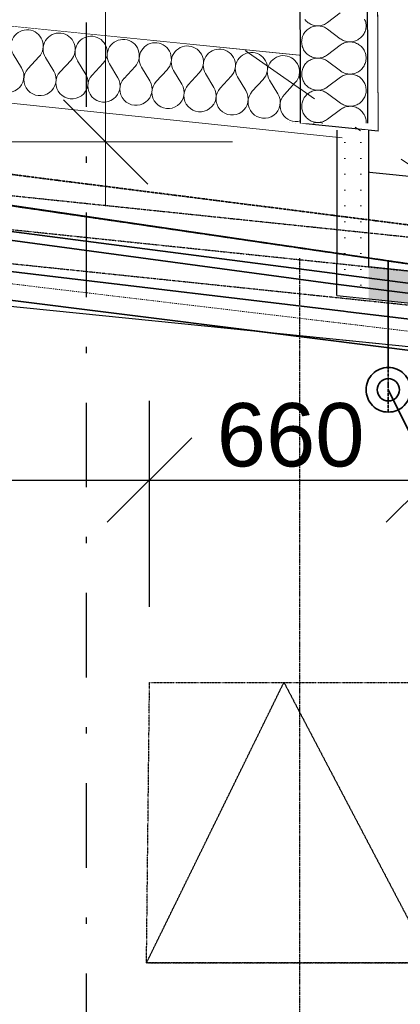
# Model space of a CAD drawing. Header units: millimetres. Extents: x -24674 to 2959, y -2716 to 20653.
# Tile 83 of 161: x -11795 to -10894, y 6999 to 9328. Entities that reach past the tile are written whole.
import ezdxf

# ---------------------------------------------------------------- set-up
doc = ezdxf.new("R2010")
doc.units = ezdxf.units.MM
doc.header["$MEASUREMENT"] = 0
for name, pattern in [('Telekomunikacni vodic', [9.25, 3, -0.75, 3, -0.75, 0.125, -0.75, 0.125, -0.75]), ('Wipeout_Contour', [1000, 0, -1000]), ('Čerchovaná', [450, 200, -117.5, 15, -117.5]), ('Čerchovaná M', [4.5, 2.5, -0.85, 0.3, -0.85]), ('Čerchovaná S', [3.5, 1.5, -0.85, 0.3, -0.85]), ('čárkovaná 3', [1.5, 1, -0.5]), ('Čárkovaná M', [4.5, 2.5, -2])]:
    doc.linetypes.add(name, pattern=pattern)
for name, color, linetype in [('9._POHLED ZÁPADNÍ_1_2D prvky - obecné', 7, 'Continuous'), ('9._POHLED ZÁPADNÍ_1_Konstrukce - nosné', 7, 'Continuous'), ('9._POHLED ZÁPADNÍ_1_Kóty - SP', 7, 'Continuous'), ('9._POHLED ZÁPADNÍ_1_Nové_Konstrukce - krov', 7, 'Continuous'), ('9._POHLED ZÁPADNÍ_1_Nové_Konstrukce - nosné', 7, 'Continuous'), ('9._POHLED ZÁPADNÍ_1_Nové_Kresby a obrázky', 7, 'Continuous'), ('9._POHLED ZÁPADNÍ_1_Nové_Kóty - SP', 7, 'Continuous'), ('9._POHLED ZÁPADNÍ_1_Nové_Popis', 7, 'Continuous'), ('9._POHLED ZÁPADNÍ_1_Nové_Výplně - Povrchové', 7, 'Continuous'), ('9._POHLED ZÁPADNÍ_1_Nové_Výplně – Řezové', 7, 'Continuous'), ('9._POHLED ZÁPADNÍ_1_TZB - elektroinstalace', 7, 'Continuous'), ('9._POHLED ZÁPADNÍ_1_TZB - VZT', 7, 'Continuous'), ('9._POHLED ZÁPADNÍ_1_Výplně - Povrchové', 7, 'Continuous'), ('9._POHLED ZÁPADNÍ_1_VÝTAH VAR 1', 7, 'Continuous')]:
    doc.layers.add(name, color=color, linetype=linetype)
doc.styles.add('GENEROVANÝ_STYL_2', font='txt')
pattern_1 = [(0, (0, -9e-13), (0, 37.5), [0, -37.5])]

# ---------------------------------------------------------------- blocks, each defined once
blk = doc.blocks.new('*X20', base_point=(-27719.5, -6044))
at = {"layer": '9._POHLED ZÁPADNÍ_1_Nové_Výplně – Řezové', "color": 21, "linetype": 'Continuous', "lineweight": 20, "true_color": 0xffaaaa}
for p, q in [((-11789.9, 9214), (-11809.6, 9246.6)), ((-11774.7, 9212.4), (-11748.9, 9240.5)), ((-11714.1, 9206.3), (-11733.8, 9238.9)), ((-11698.9, 9204.8), (-11673.1, 9232.8)), ((-11638.3, 9198.7), (-11658, 9231.3)), ((-11623.1, 9197.2), (-11597.3, 9225.2)), ((-11562.5, 9191), (-11582.2, 9223.7)), ((-11547.3, 9189.5), (-11521.5, 9217.5)), ((-11486.7, 9183.4), (-11506.3, 9216)), ((-11471.5, 9181.9), (-11445.7, 9209.9)), ((-11410.9, 9175.7), (-11430.5, 9208.4)), ((-11395.7, 9174.2), (-11369.9, 9202.2)), ((-11335.1, 9168.1), (-11354.7, 9200.7)), ((-11319.9, 9166.6), (-11294.1, 9194.6)), ((-11259.3, 9160.4), (-11278.9, 9193.1)), ((-11244.1, 9158.9), (-11218.3, 9186.9)), ((-11183.4, 9152.8), (-11203.1, 9185.4)), ((-11168.3, 9151.3), (-11142.5, 9179.3)), ((-11122.2, 9169.2), (-11127.3, 9177.8))]:
    blk.add_line(p, q, dxfattribs=at)
for centre, start, end in [((-11777, 9266.3), 84.239, 211.1089), ((-11777, 9266.3), 317.3691, 84.239), ((-11701.1, 9258.6), 84.239, 211.1089), ((-11701.1, 9258.6), 317.3691, 84.239), ((-11625.3, 9251), 84.239, 211.1089), ((-11625.3, 9251), 317.3691, 84.239), ((-11549.5, 9243.3), 84.239, 211.1089), ((-11549.5, 9243.3), 317.3691, 84.239), ((-11473.7, 9235.7), 84.239, 211.1089), ((-11473.7, 9235.7), 317.3691, 84.239), ((-11397.9, 9228), 84.239, 211.1089), ((-11397.9, 9228), 317.3691, 84.239), ((-11322.1, 9220.4), 84.239, 211.1089), ((-11322.1, 9220.4), 317.3691, 84.239), ((-11246.3, 9212.7), 84.239, 211.1089), ((-11246.3, 9212.7), 317.3691, 84.239), ((-11170.5, 9205.1), 84.239, 211.1089), ((-11170.5, 9205.1), 317.3691, 84.239), ((-11094.7, 9197.4), 124.2228, 211.1089), ((-11822.5, 9194.3), 137.3691, 31.1089), ((-11746.7, 9186.6), 137.3691, 31.1089), ((-11670.9, 9179), 137.3691, 31.1089), ((-11595.1, 9171.4), 137.3691, 31.1089), ((-11519.3, 9163.7), 137.3691, 31.1089), ((-11443.5, 9156.1), 137.3691, 31.1089), ((-11367.7, 9148.4), 137.3691, 31.1089), ((-11291.9, 9140.8), 137.3691, 31.1089), ((-11216.1, 9133.1), 137.3691, 31.1089), ((-11140.3, 9125.5), 137.3691, 285.1813)]:
    blk.add_arc(centre, 38.1, start, end, dxfattribs=at)
blk = doc.blocks.new('*X21', base_point=(-27719.5, -6044))
at = {"layer": '9._POHLED ZÁPADNÍ_1_Nové_Výplně – Řezové', "color": 21, "linetype": 'Continuous', "lineweight": 20, "true_color": 0xffaaaa}
for p, q in [((-11036, 9344.3), (-11066.5, 9321.3)), ((-11119.8, 9328.9), (-11118.1, 9326.8)), ((-11118.1, 9326.8), (-11116.3, 9324.8)), ((-11116.3, 9324.8), (-11114.3, 9322.9)), ((-11114.3, 9322.9), (-11112.2, 9321.2)), ((-11112.2, 9321.2), (-11109.9, 9319.7)), ((-11109.9, 9319.7), (-11107.6, 9318.3)), ((-11107.6, 9318.3), (-11105.1, 9317.1)), ((-11073.5, 9317.2), (-11071, 9318.4)), ((-11071, 9318.4), (-11068.7, 9319.8)), ((-11068.7, 9319.8), (-11066.5, 9321.3)), ((-10977.5, 9327.2), (-10978.5, 9329.7)), ((-10976.6, 9324.6), (-10977.5, 9327.2)), ((-10975.9, 9322), (-10976.6, 9324.6)), ((-10975.4, 9319.3), (-10975.9, 9322)), ((-10975.1, 9316.6), (-10975.4, 9319.3)), ((-11121.3, 9296.1), (-11122.7, 9293.8)), ((-11119.8, 9298.4), (-11121.3, 9296.1)), ((-11118.1, 9300.5), (-11119.8, 9298.4)), ((-11116.2, 9302.5), (-11118.1, 9300.5)), ((-11114.2, 9304.3), (-11116.2, 9302.5)), ((-11112.1, 9306.1), (-11114.2, 9304.3)), ((-11109.9, 9307.6), (-11112.1, 9306.1)), ((-11107.6, 9309), (-11109.9, 9307.6)), ((-11105.1, 9310.2), (-11107.6, 9309)), ((-11105.1, 9317.1), (-11102.6, 9316.1)), ((-11102.6, 9311.3), (-11105.1, 9310.2)), ((-11102.6, 9316.1), (-11100, 9315.2)), ((-11100, 9312.1), (-11102.6, 9311.3)), ((-11100, 9315.2), (-11097.4, 9314.5)), ((-11097.4, 9312.8), (-11100, 9312.1)), ((-11097.4, 9314.5), (-11094.7, 9314.1)), ((-11094.7, 9313.3), (-11097.4, 9312.8)), ((-11094.7, 9314.1), (-11092, 9313.8)), ((-11092, 9313.6), (-11094.7, 9313.3)), ((-11092, 9313.8), (-11089.3, 9313.7)), ((-11089.3, 9313.7), (-11092, 9313.6)), ((-11089.3, 9313.7), (-11086.6, 9313.8)), ((-11086.6, 9313.6), (-11089.3, 9313.7)), ((-11086.6, 9313.8), (-11083.9, 9314.1)), ((-11083.9, 9313.3), (-11086.6, 9313.6)), ((-11083.9, 9314.1), (-11081.2, 9314.6)), ((-11081.2, 9312.8), (-11083.9, 9313.3)), ((-11081.2, 9314.6), (-11078.6, 9315.3)), ((-11078.6, 9312.2), (-11081.2, 9312.8)), ((-11078.6, 9315.3), (-11076, 9316.1)), ((-11076, 9311.3), (-11078.6, 9312.2)), ((-11076, 9316.1), (-11073.5, 9317.2)), ((-11073.5, 9310.3), (-11076, 9311.3)), ((-11071, 9309), (-11073.5, 9310.3)), ((-11068.7, 9307.7), (-11071, 9309)), ((-11066.5, 9306.1), (-11068.7, 9307.7)), ((-11035.9, 9283.3), (-11066.5, 9306.1)), ((-10981.1, 9293.3), (-10979.7, 9295.6)), ((-10979.7, 9295.6), (-10978.5, 9298.1)), ((-10978.5, 9298.1), (-10977.4, 9300.6)), ((-10977.4, 9300.6), (-10976.6, 9303.2)), ((-10976.6, 9303.2), (-10975.9, 9305.8)), ((-10975.9, 9305.8), (-10975.4, 9308.5)), ((-10975.4, 9308.5), (-10975.1, 9311.2)), ((-10975, 9313.9), (-10975.1, 9316.6)), ((-10975.1, 9311.2), (-10975, 9313.9)), ((-11127.3, 9278.2), (-11127.4, 9275.5)), ((-11127.4, 9275.5), (-11127.3, 9272.8)), ((-11127, 9281), (-11127.3, 9278.2)), ((-11127.3, 9272.8), (-11127, 9270.1)), ((-11126.5, 9283.6), (-11127, 9281)), ((-11125.8, 9286.3), (-11126.5, 9283.6)), ((-11125, 9288.8), (-11125.8, 9286.3)), ((-11123.9, 9291.4), (-11125, 9288.8)), ((-11122.7, 9293.8), (-11123.9, 9291.4)), ((-11035.9, 9283.3), (-11033.7, 9281.8)), ((-11033.7, 9281.8), (-11031.4, 9280.4)), ((-11031.4, 9280.4), (-11028.9, 9279.2)), ((-11028.9, 9272.2), (-11031.3, 9271)), ((-11028.9, 9279.2), (-11026.4, 9278.1)), ((-11026.4, 9273.3), (-11028.9, 9272.2)), ((-11026.4, 9278.1), (-11023.8, 9277.3)), ((-11023.8, 9274.2), (-11026.4, 9273.3)), ((-11023.8, 9277.3), (-11021.2, 9276.6)), ((-11021.2, 9274.8), (-11023.8, 9274.2)), ((-11021.2, 9276.6), (-11018.5, 9276.1)), ((-11018.5, 9275.3), (-11021.2, 9274.8)), ((-11018.5, 9276.1), (-11015.8, 9275.8)), ((-11015.8, 9275.6), (-11018.5, 9275.3)), ((-11015.8, 9275.8), (-11013.1, 9275.7)), ((-11013.1, 9275.7), (-11015.8, 9275.6)), ((-11013.1, 9275.7), (-11010.4, 9275.8)), ((-11010.4, 9275.6), (-11013.1, 9275.7)), ((-11010.4, 9275.8), (-11007.7, 9276.1)), ((-11007.7, 9275.4), (-11010.4, 9275.6)), ((-11007.7, 9276.1), (-11005, 9276.6)), ((-11005, 9274.9), (-11007.7, 9275.4)), ((-11005, 9276.6), (-11002.4, 9277.3)), ((-11002.4, 9274.2), (-11005, 9274.9)), ((-11002.4, 9277.3), (-10999.8, 9278.1)), ((-10999.8, 9273.4), (-11002.4, 9274.2)), ((-10999.8, 9278.1), (-10997.3, 9279.2)), ((-10997.3, 9272.3), (-10999.8, 9273.4)), ((-10997.3, 9279.2), (-10994.8, 9280.4)), ((-10994.8, 9271.1), (-10997.3, 9272.3)), ((-10994.8, 9280.4), (-10992.5, 9281.8)), ((-10992.5, 9281.8), (-10990.3, 9283.4)), ((-10990.3, 9283.4), (-10988.1, 9285.1)), ((-10988.1, 9285.1), (-10986.2, 9286.9)), ((-10986.2, 9286.9), (-10984.3, 9288.9)), ((-10984.3, 9288.9), (-10982.6, 9291)), ((-10982.6, 9291), (-10981.1, 9293.3)), ((-11127, 9270.1), (-11126.5, 9267.4)), ((-11126.5, 9267.4), (-11125.8, 9264.8)), ((-11125.8, 9264.8), (-11124.9, 9262.2)), ((-11124.9, 9262.2), (-11123.9, 9259.7)), ((-11123.9, 9259.7), (-11122.7, 9257.3)), ((-11122.7, 9257.3), (-11121.3, 9254.9)), ((-11121.3, 9254.9), (-11119.7, 9252.7)), ((-11119.7, 9252.7), (-11118, 9250.6)), ((-11118, 9250.6), (-11116.1, 9248.6)), ((-11116.1, 9248.6), (-11114.1, 9246.8)), ((-11035.9, 9268.1), (-11066.3, 9245.2)), ((-11033.7, 9269.6), (-11035.9, 9268.1)), ((-11031.3, 9271), (-11033.7, 9269.6)), ((-10992.5, 9269.7), (-10994.8, 9271.1)), ((-10990.2, 9268.2), (-10992.5, 9269.7)), ((-10988.1, 9266.5), (-10990.2, 9268.2)), ((-10986.1, 9264.6), (-10988.1, 9266.5)), ((-10984.3, 9262.6), (-10986.1, 9264.6)), ((-10982.6, 9260.5), (-10984.3, 9262.6)), ((-10981, 9258.3), (-10982.6, 9260.5)), ((-10979.6, 9256), (-10981, 9258.3)), ((-10978.4, 9253.5), (-10979.6, 9256)), ((-10977.3, 9251), (-10978.4, 9253.5)), ((-10976.5, 9248.4), (-10977.3, 9251)), ((-10975.8, 9245.8), (-10976.5, 9248.4)), ((-11116.1, 9226.3), (-11118, 9224.3)), ((-11114.1, 9228.2), (-11116.1, 9226.3)), ((-11114.1, 9246.8), (-11112, 9245)), ((-11112, 9229.9), (-11114.1, 9228.2)), ((-11112, 9245), (-11109.8, 9243.5)), ((-11109.8, 9231.4), (-11112, 9229.9)), ((-11109.8, 9243.5), (-11107.4, 9242.1)), ((-11107.4, 9232.8), (-11109.8, 9231.4)), ((-11107.4, 9242.1), (-11105, 9240.9)), ((-11105, 9234), (-11107.4, 9232.8)), ((-11105, 9240.9), (-11102.5, 9239.9)), ((-11102.5, 9235.1), (-11105, 9234)), ((-11102.5, 9239.9), (-11099.9, 9239)), ((-11099.9, 9235.9), (-11102.5, 9235.1)), ((-11099.9, 9239), (-11097.3, 9238.4)), ((-11097.3, 9236.6), (-11099.9, 9235.9)), ((-11097.3, 9238.4), (-11094.6, 9237.9)), ((-11094.6, 9237.1), (-11097.3, 9236.6)), ((-11094.6, 9237.9), (-11091.9, 9237.6)), ((-11091.9, 9237.4), (-11094.6, 9237.1)), ((-11091.9, 9237.6), (-11089.2, 9237.5)), ((-11089.2, 9237.5), (-11091.9, 9237.4)), ((-11089.2, 9237.5), (-11086.4, 9237.6)), ((-11086.4, 9237.4), (-11089.2, 9237.5)), ((-11086.4, 9237.6), (-11083.7, 9237.9)), ((-11083.7, 9237.1), (-11086.4, 9237.4)), ((-11083.7, 9237.9), (-11081.1, 9238.4)), ((-11081.1, 9236.6), (-11083.7, 9237.1)), ((-11081.1, 9238.4), (-11078.4, 9239.1)), ((-11078.4, 9236), (-11081.1, 9236.6)), ((-11078.4, 9239.1), (-11075.9, 9239.9)), ((-11075.8, 9235.1), (-11078.4, 9236)), ((-11075.9, 9239.9), (-11073.3, 9241)), ((-11073.3, 9234.1), (-11075.8, 9235.1)), ((-11073.3, 9241), (-11070.9, 9242.2)), ((-11070.9, 9232.9), (-11073.3, 9234.1)), ((-11070.9, 9242.2), (-11068.6, 9243.6)), ((-11068.6, 9231.5), (-11070.9, 9232.9)), ((-11068.6, 9243.6), (-11066.3, 9245.2)), ((-11066.3, 9229.9), (-11068.6, 9231.5)), ((-11035.8, 9207.1), (-11066.3, 9229.9)), ((-10977.3, 9224.4), (-10976.4, 9227)), ((-10976.4, 9227), (-10975.8, 9229.6)), ((-10975.3, 9243.1), (-10975.8, 9245.8)), ((-10975.8, 9229.6), (-10975.3, 9232.3)), ((-10975, 9240.4), (-10975.3, 9243.1)), ((-10975.3, 9232.3), (-10975, 9235)), ((-10974.9, 9237.7), (-10975, 9240.4)), ((-10975, 9235), (-10974.9, 9237.7)), ((-11127.1, 9202.1), (-11127.2, 9199.3)), ((-11126.8, 9204.8), (-11127.1, 9202.1)), ((-11126.4, 9207.4), (-11126.8, 9204.8)), ((-11125.7, 9210.1), (-11126.4, 9207.4)), ((-11124.8, 9212.7), (-11125.7, 9210.1)), ((-11123.8, 9215.2), (-11124.8, 9212.7)), ((-11122.6, 9217.6), (-11123.8, 9215.2)), ((-11121.2, 9220), (-11122.6, 9217.6)), ((-11119.7, 9222.2), (-11121.2, 9220)), ((-11118, 9224.3), (-11119.7, 9222.2)), ((-11035.8, 9207.1), (-11033.6, 9205.6)), ((-11033.6, 9205.6), (-11031.2, 9204.2)), ((-11031.2, 9204.2), (-11028.8, 9203)), ((-11028.8, 9203), (-11026.3, 9201.9)), ((-11026.3, 9201.9), (-11023.7, 9201.1)), ((-11002.2, 9201.1), (-10999.6, 9202)), ((-10999.6, 9202), (-10997.1, 9203)), ((-10997.1, 9203), (-10994.7, 9204.2)), ((-10994.7, 9204.2), (-10992.4, 9205.6)), ((-10992.4, 9205.6), (-10990.1, 9207.2)), ((-10990.1, 9207.2), (-10988, 9208.9)), ((-10988, 9208.9), (-10986, 9210.7)), ((-10986, 9210.7), (-10984.2, 9212.7)), ((-10984.2, 9212.7), (-10982.5, 9214.9)), ((-10982.5, 9214.9), (-10980.9, 9217.1)), ((-10980.9, 9217.1), (-10979.5, 9219.4)), ((-10979.5, 9219.4), (-10978.3, 9221.9)), ((-10978.3, 9221.9), (-10977.3, 9224.4)), ((-11127.2, 9199.3), (-11127.1, 9196.6)), ((-11127.1, 9196.6), (-11126.8, 9193.9)), ((-11126.8, 9193.9), (-11126.3, 9191.2)), ((-11126.3, 9191.2), (-11125.7, 9188.6)), ((-11125.7, 9188.6), (-11124.8, 9186)), ((-11124.8, 9186), (-11123.7, 9183.5)), ((-11123.7, 9183.5), (-11122.5, 9181.1)), ((-11122.5, 9181.1), (-11121.1, 9178.7)), ((-11121.1, 9178.7), (-11119.6, 9176.5)), ((-11035.8, 9191.9), (-11066.2, 9169)), ((-11033.5, 9193.4), (-11035.8, 9191.9)), ((-11031.2, 9194.8), (-11033.5, 9193.4)), ((-11028.8, 9196.1), (-11031.2, 9194.8)), ((-11026.3, 9197.1), (-11028.8, 9196.1)), ((-11023.7, 9198), (-11026.3, 9197.1)), ((-11023.7, 9201.1), (-11021.1, 9200.4)), ((-11021.1, 9198.6), (-11023.7, 9198)), ((-11021.1, 9200.4), (-11018.4, 9199.9)), ((-11018.4, 9199.1), (-11021.1, 9198.6)), ((-11018.4, 9199.9), (-11015.7, 9199.6)), ((-11015.7, 9199.4), (-11018.4, 9199.1)), ((-11015.7, 9199.6), (-11013, 9199.5)), ((-11013, 9199.5), (-11015.7, 9199.4)), ((-11013, 9199.5), (-11010.2, 9199.6)), ((-11010.2, 9199.4), (-11013, 9199.5)), ((-11010.2, 9199.6), (-11007.5, 9199.9)), ((-11007.5, 9199.2), (-11010.2, 9199.4)), ((-11007.5, 9199.9), (-11004.9, 9200.4)), ((-11004.9, 9198.7), (-11007.5, 9199.2)), ((-11004.9, 9200.4), (-11002.2, 9201.1)), ((-11002.2, 9198), (-11004.9, 9198.7)), ((-10999.6, 9197.2), (-11002.2, 9198)), ((-10997.1, 9196.1), (-10999.6, 9197.2)), ((-10994.7, 9194.9), (-10997.1, 9196.1)), ((-10992.3, 9193.5), (-10994.7, 9194.9)), ((-10990.1, 9192), (-10992.3, 9193.5)), ((-10988, 9190.3), (-10990.1, 9192)), ((-10986, 9188.4), (-10988, 9190.3)), ((-10984.1, 9186.5), (-10986, 9188.4)), ((-10982.4, 9184.3), (-10984.1, 9186.5)), ((-10980.9, 9182.1), (-10982.4, 9184.3)), ((-10979.5, 9179.8), (-10980.9, 9182.1)), ((-10978.2, 9177.3), (-10979.5, 9179.8)), ((-11119.6, 9176.5), (-11117.9, 9174.4)), ((-11117.9, 9174.4), (-11116, 9172.4)), ((-11116, 9172.4), (-11114, 9170.6)), ((-11114, 9170.6), (-11111.9, 9168.9)), ((-11111.9, 9168.9), (-11109.6, 9167.3)), ((-11109.6, 9155.2), (-11111.9, 9153.7)), ((-11109.6, 9167.3), (-11107.3, 9165.9)), ((-11107.3, 9156.6), (-11109.6, 9155.2)), ((-11107.3, 9165.9), (-11104.9, 9164.7)), ((-11104.9, 9157.8), (-11107.3, 9156.6)), ((-11104.9, 9164.7), (-11102.4, 9163.7)), ((-11102.3, 9158.9), (-11104.9, 9157.8)), ((-11102.4, 9163.7), (-11099.8, 9162.8)), ((-11099.8, 9159.8), (-11102.3, 9158.9)), ((-11099.8, 9162.8), (-11097.1, 9162.2)), ((-11097.1, 9160.4), (-11099.8, 9159.8)), ((-11097.1, 9162.2), (-11094.5, 9161.7)), ((-11094.5, 9160.9), (-11097.1, 9160.4)), ((-11094.5, 9161.7), (-11091.8, 9161.4)), ((-11091.8, 9161.2), (-11094.5, 9160.9)), ((-11091.8, 9161.4), (-11089, 9161.3)), ((-11089, 9161.3), (-11091.8, 9161.2)), ((-11089, 9161.3), (-11086.3, 9161.4)), ((-11086.3, 9161.2), (-11089, 9161.3)), ((-11086.3, 9161.4), (-11083.6, 9161.7)), ((-11083.6, 9160.9), (-11086.3, 9161.2)), ((-11083.6, 9161.7), (-11080.9, 9162.2)), ((-11080.9, 9160.4), (-11083.6, 9160.9)), ((-11080.9, 9162.2), (-11078.3, 9162.9)), ((-11078.3, 9159.8), (-11080.9, 9160.4)), ((-11078.3, 9162.9), (-11075.7, 9163.7)), ((-11075.7, 9158.9), (-11078.3, 9159.8)), ((-11075.7, 9163.7), (-11073.2, 9164.8)), ((-11073.2, 9157.9), (-11075.7, 9158.9)), ((-11073.2, 9164.8), (-11070.8, 9166)), ((-11070.8, 9156.7), (-11073.2, 9157.9)), ((-11070.8, 9166), (-11068.4, 9167.4)), ((-11068.4, 9155.3), (-11070.8, 9156.7)), ((-11068.4, 9167.4), (-11066.2, 9169)), ((-11066.2, 9153.7), (-11068.4, 9155.3)), ((-10977.2, 9174.8), (-10978.2, 9177.3)), ((-10976.3, 9172.2), (-10977.2, 9174.8)), ((-10975.7, 9169.6), (-10976.3, 9172.2)), ((-10975.2, 9166.9), (-10975.7, 9169.6)), ((-10975.6, 9153.4), (-10975.1, 9156.1)), ((-10974.9, 9164.2), (-10975.2, 9166.9)), ((-10975.1, 9156.1), (-10974.9, 9158.8)), ((-10974.8, 9161.5), (-10974.9, 9164.2)), ((-10974.9, 9158.8), (-10974.8, 9161.5)), ((-11125.6, 9133.9), (-11126.2, 9131.2)), ((-11124.7, 9136.5), (-11125.6, 9133.9)), ((-11123.7, 9139), (-11124.7, 9136.5)), ((-11122.5, 9141.4), (-11123.7, 9139)), ((-11121.1, 9143.8), (-11122.5, 9141.4)), ((-11119.5, 9146), (-11121.1, 9143.8)), ((-11117.8, 9148.1), (-11119.5, 9146)), ((-11116, 9150.1), (-11117.8, 9148.1)), ((-11114, 9152), (-11116, 9150.1)), ((-11111.9, 9153.7), (-11114, 9152)), ((-11035.7, 9130.9), (-11066.2, 9153.7)), ((-10990, 9131), (-10987.9, 9132.7)), ((-10987.9, 9132.7), (-10985.9, 9134.5)), ((-10985.9, 9134.5), (-10984, 9136.5)), ((-10984, 9136.5), (-10982.3, 9138.7)), ((-10982.3, 9138.7), (-10980.8, 9140.9)), ((-10980.8, 9140.9), (-10979.4, 9143.2)), ((-10979.4, 9143.2), (-10978.2, 9145.7)), ((-10978.2, 9145.7), (-10977.2, 9148.2)), ((-10977.2, 9148.2), (-10976.3, 9150.8)), ((-10976.3, 9150.8), (-10975.6, 9153.4)), ((-11127, 9125.9), (-11127.1, 9123.1)), ((-11127.1, 9123.1), (-11127, 9120.4)), ((-11126.7, 9128.6), (-11127, 9125.9)), ((-11127, 9120.4), (-11126.7, 9117.7)), ((-11126.2, 9131.2), (-11126.7, 9128.6)), ((-11126.7, 9117.7), (-11126.2, 9115)), ((-11126.2, 9115), (-11125.5, 9112.4)), ((-11125.5, 9112.4), (-11124.7, 9109.8)), ((-11124.7, 9109.8), (-11123.6, 9107.3)), ((-11035.6, 9115.7), (-11066.1, 9092.8)), ((-11035.7, 9130.9), (-11033.4, 9129.4)), ((-11033.4, 9117.2), (-11035.6, 9115.7)), ((-11033.4, 9129.4), (-11031.1, 9128)), ((-11031.1, 9118.6), (-11033.4, 9117.2)), ((-11031.1, 9128), (-11028.7, 9126.8)), ((-11028.6, 9119.9), (-11031.1, 9118.6)), ((-11028.7, 9126.8), (-11026.1, 9125.7)), ((-11026.1, 9120.9), (-11028.6, 9119.9)), ((-11026.1, 9125.7), (-11023.6, 9124.9)), ((-11023.6, 9121.8), (-11026.1, 9120.9)), ((-11023.6, 9124.9), (-11020.9, 9124.2)), ((-11020.9, 9122.5), (-11023.6, 9121.8)), ((-11020.9, 9124.2), (-11018.2, 9123.7)), ((-11018.2, 9122.9), (-11020.9, 9122.5)), ((-11018.2, 9123.7), (-11015.5, 9123.4)), ((-11015.5, 9123.2), (-11018.2, 9122.9)), ((-11015.5, 9123.4), (-11012.8, 9123.3)), ((-11012.8, 9123.3), (-11015.5, 9123.2)), ((-11012.8, 9123.3), (-11010.1, 9123.4)), ((-11010.1, 9123.3), (-11012.8, 9123.3)), ((-11010.1, 9123.4), (-11007.4, 9123.7)), ((-11007.4, 9123), (-11010.1, 9123.3)), ((-11007.4, 9123.7), (-11004.7, 9124.2)), ((-11004.7, 9122.5), (-11007.4, 9123)), ((-11004.7, 9124.2), (-11002.1, 9124.9)), ((-11002.1, 9121.8), (-11004.7, 9122.5)), ((-11002.1, 9124.9), (-10999.5, 9125.8)), ((-10999.5, 9121), (-11002.1, 9121.8)), ((-10999.5, 9125.8), (-10997, 9126.8)), ((-10997, 9119.9), (-10999.5, 9121)), ((-10997, 9126.8), (-10994.6, 9128)), ((-10994.5, 9118.7), (-10997, 9119.9)), ((-10994.6, 9128), (-10992.2, 9129.4)), ((-10992.2, 9117.3), (-10994.5, 9118.7)), ((-10992.2, 9129.4), (-10990, 9131)), ((-10990, 9115.8), (-10992.2, 9117.3)), ((-10987.8, 9114.1), (-10990, 9115.8)), ((-10985.8, 9112.2), (-10987.8, 9114.1)), ((-10984, 9110.3), (-10985.8, 9112.2)), ((-10982.3, 9108.1), (-10984, 9110.3)), ((-11123.6, 9107.3), (-11122.4, 9104.9)), ((-11122.4, 9104.9), (-11121, 9102.6)), ((-11121, 9102.6), (-11119.4, 9100.3)), ((-11119.4, 9100.3), (-11117.7, 9098.2)), ((-11117.7, 9098.2), (-11115.9, 9096.2)), ((-11115.9, 9096.2), (-11113.9, 9094.4)), ((-11113.9, 9094.4), (-11111.8, 9092.7)), ((-11111.8, 9092.7), (-11109.5, 9091.1)), ((-11109.5, 9091.1), (-11107.2, 9089.7)), ((-11107.2, 9089.7), (-11104.7, 9088.5)), ((-11104.7, 9088.5), (-11102.2, 9087.5)), ((-11102.2, 9087.5), (-11099.6, 9086.6)), ((-11099.6, 9086.6), (-11097, 9086)), ((-11097, 9086), (-11094.3, 9085.5)), ((-11094.3, 9085.5), (-11091.6, 9085.2)), ((-11086.2, 9085.2), (-11083.5, 9085.5)), ((-11083.5, 9085.5), (-11080.8, 9086)), ((-11080.8, 9086), (-11078.2, 9086.7)), ((-11078.2, 9086.7), (-11075.6, 9087.6)), ((-11075.6, 9087.6), (-11073.1, 9088.6)), ((-11073.1, 9088.6), (-11070.6, 9089.8)), ((-11070.6, 9089.8), (-11068.3, 9091.2)), ((-11068.3, 9091.2), (-11066.1, 9092.8)), ((-10980.7, 9105.9), (-10982.3, 9108.1)), ((-10979.3, 9103.6), (-10980.7, 9105.9)), ((-10978.1, 9101.1), (-10979.3, 9103.6)), ((-10977.1, 9098.6), (-10978.1, 9101.1)), ((-10976.2, 9096.1), (-10977.1, 9098.6)), ((-10975.5, 9093.4), (-10976.2, 9096.1)), ((-10975, 9090.7), (-10975.5, 9093.4)), ((-10974.7, 9088), (-10975, 9090.7)), ((-10974.6, 9085.3), (-10974.7, 9088)), ((-11099.6, 9083.6), (-11100.2, 9083.4)), ((-11097, 9084.2), (-11099.6, 9083.6)), ((-11094.3, 9084.7), (-11097, 9084.2)), ((-11091.6, 9085), (-11094.3, 9084.7)), ((-11091.6, 9085.2), (-11088.9, 9085.1)), ((-11088.9, 9085.1), (-11091.6, 9085)), ((-11088.9, 9085.1), (-11086.2, 9085.2)), ((-11086.2, 9085), (-11088.9, 9085.1)), ((-11083.5, 9084.7), (-11086.2, 9085)), ((-11080.8, 9084.3), (-11083.5, 9084.7)), ((-11078.2, 9083.6), (-11080.8, 9084.3)), ((-11077.6, 9083.4), (-11078.2, 9083.6)), ((-10974.7, 9083.6), (-10974.6, 9085.3))]:
    blk.add_line(p, q, dxfattribs=at)

msp = doc.modelspace()

# ---------------------------------------------------------------- linework, layer by layer
at = {"layer": '9._POHLED ZÁPADNÍ_1_Nové_Kresby a obrázky', "color": 1, "linetype": 'Čerchovaná S', "lineweight": 25}
for p, q in [((-11494.5, 7096.8), (-11487.3, 7760.4)), ((-11494.4, 7096.9), (-10822.1, 7096.9)), ((-10822.1, 7096.9), (-11494.4, 7096.9))]:
    msp.add_line(p, q, dxfattribs=at)
at = {"layer": '9._POHLED ZÁPADNÍ_1_Nové_Kresby a obrázky', "color": 1, "linetype": 'čárkovaná 3', "lineweight": 25}
msp.add_line((-11494.4, 7096.9), (-11169.3, 7760.4), dxfattribs=at)
at = {"layer": '9._POHLED ZÁPADNÍ_1_Nové_Kóty - SP', "color": 1, "linetype": 'Continuous', "lineweight": 25}
for p, q in [((-11487.3, 7939.1), (-11487.3, 8426.6)), ((-11387.3, 8339.1), (-11587.3, 8139.1)), ((-14612.4, 8239.1), (-11487.3, 8239.1))]:
    msp.add_line(p, q, dxfattribs=at)

# ---------------------------------------------------------------- wipeouts: each hides what was drawn before it
at = {"color": 254, "linetype": 'Wipeout_Contour', "lineweight": 0, "ltscale": 72283.801497}
msp.add_wipeout([(-11148.1, 18830.3), (-11130.8, 9083.3), (-10970.8, 9083.6), (-10988.1, 18817.5)], dxfattribs=at).dxf.layer = '9._POHLED ZÁPADNÍ_1_Nové_Výplně - Povrchové'

# ---------------------------------------------------------------- next in the draw order: linework, layer by layer
at = {"layer": '9._POHLED ZÁPADNÍ_1_Nové_Konstrukce - nosné', "color": 1, "linetype": 'Continuous', "lineweight": 25, "flags": 128}
for points in [[(-11148.1, 18830.3), (-11130.8, 9083.3)], [(-10970.8, 9083.6), (-10988.1, 18817.5)]]:
    msp.add_lwpolyline(points, dxfattribs=at)

# ---------------------------------------------------------------- next in the draw order: wipeouts: each hides what was drawn before it
at = {"color": 254, "linetype": 'Wipeout_Contour', "lineweight": 0, "ltscale": 60244.559125}
msp.add_wipeout([(-12642.6, 9234.9), (-11148.4, 9084.2), (-11132.3, 9243.4), (-12626.6, 9394.1)], dxfattribs=at).dxf.layer = '9._POHLED ZÁPADNÍ_1_Nové_Výplně - Povrchové'
at = {"color": 254, "linetype": 'Wipeout_Contour', "lineweight": 0, "ltscale": 70593.958106}
msp.add_wipeout([(-10986.7, 18366), (-10946.6, 9039), (-10496.6, 9040.9), (-10536.6, 18330.2)], dxfattribs=at).dxf.layer = '9._POHLED ZÁPADNÍ_1_Výplně - Povrchové'

# ---------------------------------------------------------------- next in the draw order: linework, layer by layer
at = {"layer": '9._POHLED ZÁPADNÍ_1_Konstrukce - nosné', "color": 251, "linetype": 'Continuous', "lineweight": 20, "true_color": 0x6a6a6a, "flags": 128}
msp.add_lwpolyline([(-10988.7, 18817.6), (-10946.7, 9064.8)], dxfattribs=at)
at = {"layer": '9._POHLED ZÁPADNÍ_1_Nové_Konstrukce - nosné', "color": 1, "linetype": 'Continuous', "lineweight": 25, "flags": 128}
for points in [[(-11132.3, 9243.4), (-12626.6, 9394.1)], [(-12642.6, 9234.9), (-11148.4, 9084.2)]]:
    msp.add_lwpolyline(points, dxfattribs=at)

# ---------------------------------------------------------------- next in the draw order: wipeouts: each hides what was drawn before it
at = {"color": 254, "linetype": 'Wipeout_Contour', "lineweight": 0, "ltscale": 64672.322899}
msp.add_wipeout([(-10946.7, 9064.8), (-15713.3, 9547.8), (-15763.7, 9050.3), (-10944.6, 8562.1)], dxfattribs=at).dxf.layer = '9._POHLED ZÁPADNÍ_1_Nové_Výplně - Povrchové'

# ---------------------------------------------------------------- next in the draw order: linework, layer by layer
at = {"layer": '9._POHLED ZÁPADNÍ_1_Kóty - SP', "color": 154, "linetype": 'Continuous', "lineweight": 13}
for p, q in [((-11660.9, 9039), (-12148.4, 9039)), ((-11291.1, 9039), (-11778.6, 9039)), ((-11591.1, 8889), (-11591.1, 9039))]:
    msp.add_line(p, q, dxfattribs=at)
at = {"layer": '9._POHLED ZÁPADNÍ_1_Nové_Konstrukce - nosné', "color": 1, "linetype": 'Continuous', "lineweight": 25, "flags": 128}
for points in [[(-10946.7, 9064.8), (-15713.3, 9547.8)], [(-15763.7, 9050.3), (-10944.6, 8562.1)]]:
    msp.add_lwpolyline(points, dxfattribs=at)
at = {"layer": '9._POHLED ZÁPADNÍ_1_Nové_Popis', "color": 1, "linetype": 'Čerchovaná M', "lineweight": 25}
msp.add_line((-11132.3, 8764.3), (-11132.3, 750.7), dxfattribs=at)

# ---------------------------------------------------------------- next in the draw order: wipeouts: each hides what was drawn before it
at = {"color": 254, "linetype": 'Wipeout_Contour', "lineweight": 0, "ltscale": 43667.683526}
msp.add_wipeout([(-11030, 8570.7), (-702.1, 7524.2), (-702.1, 7926.3), (-10989.7, 8968.7)], dxfattribs=at).dxf.layer = '9._POHLED ZÁPADNÍ_1_Nové_Výplně - Povrchové'
at = {"color": 254, "linetype": 'Wipeout_Contour', "lineweight": 0, "ltscale": 74181.028328}
msp.add_wipeout([(-20313.5, 10008.8), (-11130.9, 9082.4), (-11114.9, 9241.6), (-20310.7, 10169.4)], dxfattribs=at).dxf.layer = '9._POHLED ZÁPADNÍ_1_Nové_Výplně – Řezové'

# ---------------------------------------------------------------- next in the draw order: linework, layer by layer
at = {"layer": '9._POHLED ZÁPADNÍ_1_Kóty - SP', "color": 154, "linetype": 'Continuous', "lineweight": 13}
for p, q in [((-11591.1, 9039), (-11591.1, 11358)), ((-11691.1, 9139), (-11491.1, 8939))]:
    msp.add_line(p, q, dxfattribs=at)
at = {"layer": '9._POHLED ZÁPADNÍ_1_Nové_Konstrukce - krov', "color": 1, "linetype": 'Čerchovaná', "lineweight": 25}
msp.add_line((-11637.1, 9321.9), (-11637.1, 4316.3), dxfattribs=at)
at = {"layer": '9._POHLED ZÁPADNÍ_1_Nové_Konstrukce - nosné', "color": 1, "linetype": 'Continuous', "lineweight": 25, "flags": 128}
for points in [[(-702.1, 7926.3), (-10989.7, 8968.7)], [(-11030, 8570.7), (-702.1, 7524.2)]]:
    msp.add_lwpolyline(points, dxfattribs=at)
at = {"layer": '9._POHLED ZÁPADNÍ_1_Nové_Kresby a obrázky', "color": 1, "linetype": 'Čerchovaná S', "lineweight": 25}
msp.add_line((-11487.3, 7760.4), (-10827.6, 7760.4), dxfattribs=at)
at = {"layer": '9._POHLED ZÁPADNÍ_1_Nové_Kresby a obrázky', "color": 1, "linetype": 'čárkovaná 3', "lineweight": 25}
msp.add_line((-11169.3, 7760.4), (-10822.1, 7099.1), dxfattribs=at)

# ---------------------------------------------------------------- next in the draw order: block references
at = {"layer": '9._POHLED ZÁPADNÍ_1_VÝTAH VAR 1', "color": 9, "linetype": 'Continuous', "lineweight": 13}
msp.add_blockref('*X20', (-27719.5, -6044), dxfattribs=at)

# ---------------------------------------------------------------- next in the draw order: texts
at = {"layer": '9._POHLED ZÁPADNÍ_1_Kóty - SP', "color": 1, "linetype": 'Continuous', "lineweight": 25, "insert": (-11328.2, 8269.1), "char_height": 150, "width": 341.487, "attachment_point": 7, "style": 'GENEROVANÝ_STYL_2'}
msp.add_mtext('\\A1;{\\pql;\\fArial|b0|i0|c0|p38;660}', dxfattribs=at)

# ---------------------------------------------------------------- next in the draw order: wipeouts: each hides what was drawn before it
at = {"color": 254, "linetype": 'Wipeout_Contour', "lineweight": 0, "ltscale": 72283.801497}
msp.add_wipeout([(-11148.1, 18830.3), (-11130.8, 9083.3), (-10970.8, 9083.6), (-10988.1, 18817.5)], dxfattribs=at).dxf.layer = '9._POHLED ZÁPADNÍ_1_Nové_Výplně – Řezové'
at = {"color": 254, "linetype": 'Wipeout_Contour', "lineweight": 0, "ltscale": 42162.188761}
msp.add_wipeout([(-11043.8, 8751.4), (-11043.8, 8676), (-10968.8, 8743.6)], dxfattribs=at).dxf.layer = '9._POHLED ZÁPADNÍ_1_Nové_Výplně – Řezové'

# ---------------------------------------------------------------- next in the draw order: hatches: boundary and pattern name
at = {"layer": '9._POHLED ZÁPADNÍ_1_Nové_Výplně – Řezové', "linetype": 'Continuous', "lineweight": 20, "true_color": 0xffaaaa}
h = msp.add_hatch(dxfattribs=at)
h.set_pattern_fill('Sádra_0001', color=21, style=0, pattern_type=2)
h.set_pattern_definition(pattern_1)
h.paths.add_polyline_path([(-11043.8, 8751.4), (-11043.8, 8676), (-10968.8, 8743.6)])

# ---------------------------------------------------------------- next in the draw order: linework, layer by layer
at = {"layer": '9._POHLED ZÁPADNÍ_1_Nové_Konstrukce - nosné', "color": 1, "linetype": 'Continuous', "lineweight": 25, "flags": 128}
for points in [[(-11148.1, 18830.3), (-11130.8, 9083.3)], [(-10970.8, 9083.6), (-10988.1, 18817.5)]]:
    msp.add_lwpolyline(points, dxfattribs=at)

# ---------------------------------------------------------------- next in the draw order: block references
at = {"layer": '9._POHLED ZÁPADNÍ_1_VÝTAH VAR 1', "color": 9, "linetype": 'Continuous', "lineweight": 13}
msp.add_blockref('*X21', (-27719.5, -6044), dxfattribs=at)

# ---------------------------------------------------------------- next in the draw order: wipeouts: each hides what was drawn before it
at = {"color": 254, "linetype": 'Wipeout_Contour', "lineweight": 0, "ltscale": 42052.015642}
msp.add_wipeout([(-11043.8, 8676), (-10968.8, 8668.2), (-10968.8, 8743.6)], dxfattribs=at).dxf.layer = '9._POHLED ZÁPADNÍ_1_Nové_Výplně – Řezové'

# ---------------------------------------------------------------- next in the draw order: hatches: boundary and pattern name
at = {"layer": '9._POHLED ZÁPADNÍ_1_Nové_Výplně – Řezové', "linetype": 'Continuous', "lineweight": 20, "true_color": 0xffaaaa}
h = msp.add_hatch(dxfattribs=at)
h.set_pattern_fill('Sádra_0001', color=21, style=0, pattern_type=2)
h.set_pattern_definition(pattern_1)
h.paths.add_polyline_path([(-11043.8, 8676), (-10968.8, 8668.2), (-10968.8, 8743.6)])

# ---------------------------------------------------------------- next in the draw order: linework, layer by layer
at = {"layer": '9._POHLED ZÁPADNÍ_1_Nové_Konstrukce - nosné', "color": 1, "linetype": 'Continuous', "lineweight": 25, "flags": 128}
msp.add_lwpolyline([(-11043.8, 8676), (-11043.8, 8751.4)], dxfattribs=at)

# ---------------------------------------------------------------- next in the draw order: wipeouts: each hides what was drawn before it
at = {"color": 254, "linetype": 'Wipeout_Contour', "lineweight": 0, "ltscale": 47676.915904}
msp.add_wipeout([(-10968.8, 8668.2), (-5526.8, 8100), (-5519, 8174.6), (-10968.8, 8743.6)], dxfattribs=at).dxf.layer = '9._POHLED ZÁPADNÍ_1_Nové_Výplně – Řezové'

# ---------------------------------------------------------------- next in the draw order: hatches: boundary and pattern name
at = {"layer": '9._POHLED ZÁPADNÍ_1_Nové_Výplně – Řezové', "linetype": 'Continuous', "lineweight": 20, "true_color": 0xffaaaa}
h = msp.add_hatch(dxfattribs=at)
h.set_pattern_fill('Sádra_0001', color=21, style=0, pattern_type=2)
h.set_pattern_definition(pattern_1)
h.paths.add_polyline_path([(-10968.8, 8668.2), (-5526.8, 8100), (-5519, 8174.6), (-10968.8, 8743.6)])

# ---------------------------------------------------------------- next in the draw order: linework, layer by layer
at = {"layer": '9._POHLED ZÁPADNÍ_1_Nové_Konstrukce - nosné', "color": 1, "linetype": 'Continuous', "lineweight": 25, "flags": 128}
for points in [[(-5519, 8174.6), (-10968.8, 8743.6)], [(-11043.8, 8676), (-5526.8, 8100)]]:
    msp.add_lwpolyline(points, dxfattribs=at)
at = {"layer": '9._POHLED ZÁPADNÍ_1_Nové_Kóty - SP', "color": 1, "linetype": 'Continuous', "lineweight": 25}
for p, q in [((-10927.6, 8139.1), (-10727.6, 8339.1)), ((-11487.3, 8239.1), (-10827.6, 8239.1))]:
    msp.add_line(p, q, dxfattribs=at)
at = {"layer": '9._POHLED ZÁPADNÍ_1_TZB - elektroinstalace', "color": 92, "linetype": 'Telekomunikacni vodic', "lineweight": 35, "true_color": 0x00d700, "flags": 128}
msp.add_lwpolyline([(-6797.3, 17952.6), (-6797.3, 18099.7), (-10672.3, 18327.6), (-10547.3, 8702.6), (-10922.3, 8757.7), (-10922.3, 8399.8)], dxfattribs=at)
at = {"layer": '9._POHLED ZÁPADNÍ_1_TZB - elektroinstalace', "color": 92, "linetype": 'Continuous', "lineweight": 35, "true_color": 0x00d700, "flags": 128}
for points in [[(-10922.3, 8505.4, 0.414214), (-10975, 8452.6)], [(-10869.5, 8452.6, 0.414214), (-10922.3, 8505.4)], [(-10922.3, 8479, 0.414214), (-10948.6, 8452.6)], [(-10895.9, 8452.6, 0.414214), (-10922.3, 8479)], [(-10975, 8452.6, 0.414214), (-10922.3, 8399.8)], [(-10948.6, 8452.6, 0.414214), (-10922.3, 8426.2)], [(-10922.3, 8426.2, 0.414214), (-10895.9, 8452.6)], [(-10922.3, 8399.8, 0.414214), (-10869.5, 8452.6)]]:
    msp.add_lwpolyline(points, format="xyb", dxfattribs=at)
msp.add_lwpolyline([(-10711.1, 8030.4), (-10922.3, 8452.6)], dxfattribs=at)

# ---------------------------------------------------------------- next in the draw order: wipeouts: each hides what was drawn before it
at = {"color": 254, "linetype": 'Wipeout_Contour', "lineweight": 0, "ltscale": 56638.421186}
msp.add_wipeout([(-10968.8, 8743.6), (-10968.8, 9067.1), (-11043.8, 9067.1), (-11043.8, 8751.4)], dxfattribs=at).dxf.layer = '9._POHLED ZÁPADNÍ_1_Nové_Výplně – Řezové'

# ---------------------------------------------------------------- next in the draw order: hatches: boundary and pattern name
at = {"layer": '9._POHLED ZÁPADNÍ_1_Nové_Výplně – Řezové', "linetype": 'Continuous', "lineweight": 20, "true_color": 0xffaaaa}
h = msp.add_hatch(dxfattribs=at)
h.set_pattern_fill('Sádra_0001', color=21, style=0, pattern_type=2)
h.set_pattern_definition(pattern_1)
h.paths.add_polyline_path([(-10968.8, 8743.6), (-10968.8, 9067.1), (-11043.8, 9067.1), (-11043.8, 8751.4)])

# ---------------------------------------------------------------- next in the draw order: linework, layer by layer
at = {"layer": '9._POHLED ZÁPADNÍ_1_2D prvky - obecné', "color": 7, "linetype": 'Continuous', "lineweight": 13}
msp.add_line((-20313.4, 10013.9), (-11031.8, 9049.1), dxfattribs=at)
at = {"layer": '9._POHLED ZÁPADNÍ_1_2D prvky - obecné', "color": 214, "linetype": 'Čerchovaná', "lineweight": 20}
msp.add_line((-4077.2, 4260.2), (-11329.3, 9302.4), dxfattribs=at)
at = {"layer": '9._POHLED ZÁPADNÍ_1_Nové_Konstrukce - krov', "color": 1, "linetype": 'Čerchovaná M', "lineweight": 25}
for p, q in [((-15661, 9312.9), (-478.6, 7731.1)), ((-15677.6, 9153.7), (-495.2, 7572))]:
    msp.add_line(p, q, dxfattribs=at)
at = {"layer": '9._POHLED ZÁPADNÍ_1_Nové_Konstrukce - krov', "color": 1, "linetype": 'Čerchovaná S', "lineweight": 25}
msp.add_line((-15669.3, 9233.3), (-486.9, 7651.6), dxfattribs=at)
at = {"layer": '9._POHLED ZÁPADNÍ_1_Nové_Konstrukce - nosné', "color": 1, "linetype": 'Continuous', "lineweight": 25, "flags": 128}
for points in [[(-11043.8, 9067.1), (-11043.8, 8751.4)], [(-10968.8, 8743.6), (-10968.8, 9067.1)]]:
    msp.add_lwpolyline(points, dxfattribs=at)
at = {"layer": '9._POHLED ZÁPADNÍ_1_TZB - elektroinstalace', "color": 92, "linetype": 'Continuous', "lineweight": 35, "true_color": 0x00d700}
for p, q in [((-15578.2, 9137.1), (-1172.3, 7327.6)), ((-14524.6, 9055.7), (-10436.4, 8567.9))]:
    msp.add_line(p, q, dxfattribs=at)
at = {"layer": '9._POHLED ZÁPADNÍ_1_TZB - elektroinstalace', "color": 92, "linetype": 'Continuous', "lineweight": 35, "true_color": 0x00d700, "flags": 128}
for points in [[(-6574.3, 18086.5), (-10672.3, 18327.6), (-10547.3, 8702.6), (-14797.3, 9327.6)], [(-5922.3, 7952.6), (-5922.3, 8062), (-15672.3, 9327.6), (-15795, 2827.6), (-17422.3, 2827.6), (-17422.3, 3077.6)], [(-16047.3, 3005.4), (-16047.3, 3952.6), (-15797.3, 3952.6), (-15672.3, 9327.6), (-11047.3, 8702.6), (-1047.3, 7452.6), (-1047.3, 4827.6)]]:
    msp.add_lwpolyline(points, dxfattribs=at)
at = {"layer": '9._POHLED ZÁPADNÍ_1_TZB - elektroinstalace', "color": 92, "linetype": 'Telekomunikacni vodic', "lineweight": 35, "true_color": 0x00d700, "flags": 128}
for points in [[(-922.3, 12024.8), (-922.3, 7577.6), (-15672.3, 9452.6), (-15797.3, 4108.9), (-15797.3, 2827.6), (-17422.3, 2827.6), (-17422.3, 3077.6)], [(-10922.3, 8505.4), (-10922.3, 8757.7), (-15672.3, 9452.6), (-15797.3, 4108.9), (-15797.3, 2827.6), (-17422.3, 2827.6), (-17422.3, 3077.6)], [(-7047.3, 8005.4), (-7047.3, 8293.5), (-10547.3, 8702.6), (-15672.3, 9452.6), (-15797.3, 4108.9), (-15797.3, 2827.6), (-17422.3, 2827.6), (-17422.3, 3077.6)]]:
    msp.add_lwpolyline(points, dxfattribs=at)
at = {"layer": '9._POHLED ZÁPADNÍ_1_TZB - VZT', "color": 122, "linetype": 'Čárkovaná M', "lineweight": 13, "true_color": 0x00d59f}
msp.add_line((-14691.2, 9046.6), (-10602.9, 8558.8), dxfattribs=at)

doc.saveas('drawing.dxf')
